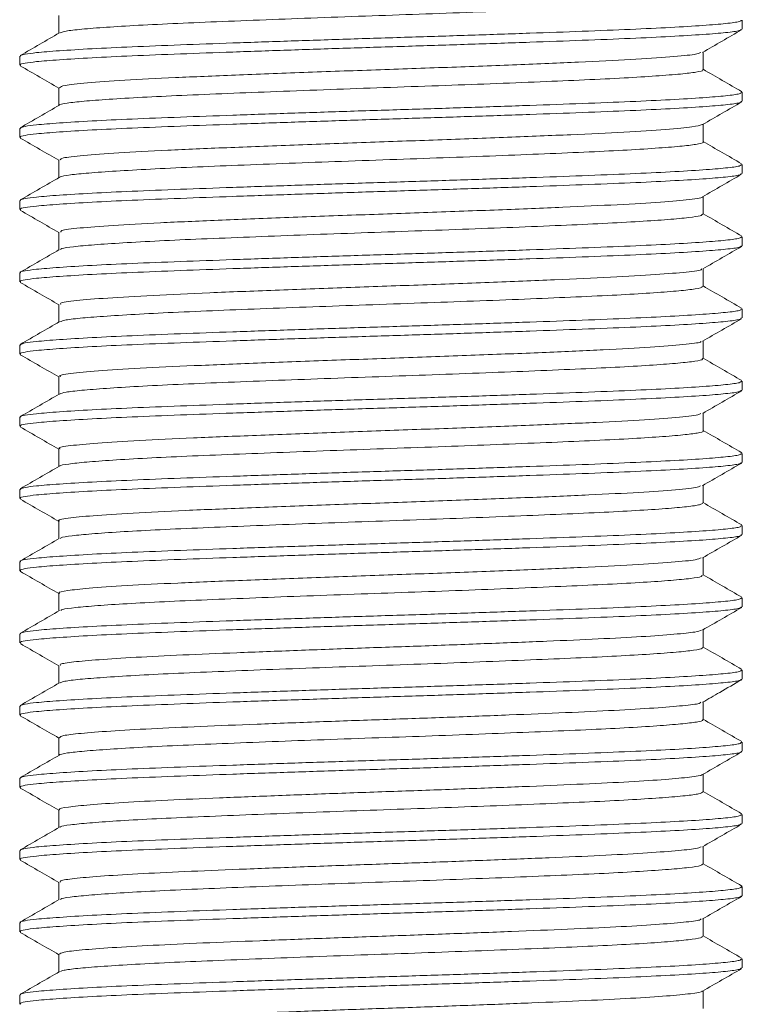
# Model space of a CAD drawing. Header units: millimetres. Extents: x 0 to 210, y 0 to 297.
# Tile 13 of 18: x 135 to 145, y 214 to 227. Entities that reach past the tile are written whole.
import ezdxf

# ---------------------------------------------------------------- set-up
doc = ezdxf.new("R2010")
doc.units = ezdxf.units.MM
doc.layers.add('FORMAT', color=7, linetype='Continuous')

msp = doc.modelspace()

# ---------------------------------------------------------------- linework, layer by layer
at = {"layer": 'FORMAT', "linetype": 'Continuous', "lineweight": 15}
for p, q in [((136.035, 227.476), (136.035, 227.231)), ((145.494, 227.288), (145.494, 227.413)), ((135.494, 226.913), (135.494, 226.788)), ((144.953, 226.726), (144.953, 226.971)), ((136.035, 226.476), (136.035, 226.231)), ((145.494, 226.288), (145.494, 226.413)), ((144.953, 225.726), (144.953, 225.971)), ((135.494, 225.913), (135.494, 225.788)), ((136.035, 225.476), (136.035, 225.231)), ((145.494, 225.288), (145.494, 225.413)), ((144.953, 224.726), (144.953, 224.971)), ((135.494, 224.913), (135.494, 224.788)), ((136.035, 224.476), (136.035, 224.231)), ((145.494, 224.288), (145.494, 224.413)), ((135.494, 223.913), (135.494, 223.788)), ((144.953, 223.726), (144.953, 223.971)), ((136.035, 223.476), (136.035, 223.231)), ((145.494, 223.288), (145.494, 223.413)), ((144.953, 222.726), (144.953, 222.971)), ((135.494, 222.913), (135.494, 222.788)), ((136.035, 222.476), (136.035, 222.231)), ((145.494, 222.288), (145.494, 222.413)), ((144.953, 221.726), (144.953, 221.971)), ((135.494, 221.913), (135.494, 221.788)), ((136.035, 221.476), (136.035, 221.231)), ((145.494, 221.288), (145.494, 221.413)), ((135.494, 220.913), (135.494, 220.788)), ((144.953, 220.726), (144.953, 220.971)), ((136.035, 220.476), (136.035, 220.231)), ((145.494, 220.288), (145.494, 220.413)), ((144.953, 219.726), (144.953, 219.971)), ((135.494, 219.913), (135.494, 219.788)), ((136.035, 219.476), (136.035, 219.231)), ((145.494, 219.288), (145.494, 219.413)), ((144.953, 218.726), (144.953, 218.971)), ((135.494, 218.913), (135.494, 218.788)), ((136.035, 218.476), (136.035, 218.231)), ((145.494, 218.288), (145.494, 218.413)), ((135.494, 217.913), (135.494, 217.788)), ((144.953, 217.726), (144.953, 217.971)), ((136.035, 217.476), (136.035, 217.231)), ((145.494, 217.288), (145.494, 217.413)), ((144.953, 216.726), (144.953, 216.971)), ((135.494, 216.913), (135.494, 216.788)), ((136.035, 216.476), (136.035, 216.231)), ((145.494, 216.288), (145.494, 216.413)), ((144.953, 215.726), (144.953, 215.971)), ((135.494, 215.913), (135.494, 215.788)), ((136.035, 215.476), (136.035, 215.231)), ((145.494, 215.288), (145.494, 215.413)), ((135.494, 214.913), (135.494, 214.788)), ((144.953, 214.726), (144.953, 214.971)), ((136.035, 214.476), (136.035, 214.231)), ((145.494, 214.288), (145.494, 214.413)), ((144.953, 213.726), (144.953, 213.971)), ((135.494, 213.913), (135.494, 213.788))]:
    msp.add_line(p, q, dxfattribs=at)
at = {"layer": 'FORMAT', "linetype": 'Continuous', "lineweight": 0}
for p, q in [((135.509, 226.913), (135.499, 226.92)), ((135.509, 225.913), (135.499, 225.92)), ((135.509, 224.913), (135.499, 224.92)), ((135.509, 222.913), (135.499, 222.92)), ((135.509, 220.913), (135.499, 220.92)), ((135.509, 218.913), (135.499, 218.92)), ((135.509, 217.913), (135.499, 217.92)), ((135.509, 216.913), (135.499, 216.92)), ((135.509, 215.913), (135.499, 215.92)), ((135.509, 213.913), (135.499, 213.92))]:
    msp.add_line(p, q, dxfattribs=at)
for points, knots in [([(144.936, 227.726), (144.94, 227.721), (144.95, 227.708), (144.831, 227.686), (144.591, 227.66), (144.224, 227.632), (143.757, 227.605), (143.192, 227.579), (142.556, 227.552), (141.856, 227.525), (141.123, 227.498), (140.365, 227.472), (139.618, 227.445), (138.889, 227.417), (138.212, 227.39), (137.594, 227.364), (137.064, 227.337), (136.626, 227.31), (136.306, 227.283), (136.104, 227.259), (136.07, 227.243), (136.055, 227.236)], [0, 0, 0, 0, 0.026518, 0.080526, 0.1361, 0.190106, 0.245678, 0.299686, 0.35526, 0.409266, 0.464837, 0.518845, 0.574419, 0.628425, 0.683997, 0.738004, 0.793577, 0.847583, 0.903155, 0.957161, 1, 1, 1, 1]), ([(135.509, 226.788), (135.504, 226.791), (135.486, 226.8), (135.562, 226.817), (135.726, 226.839), (136.027, 226.863), (136.474, 226.891), (137.04, 226.918), (137.698, 226.944), (138.443, 226.971), (139.238, 226.998), (140.077, 227.026), (140.92, 227.052), (141.759, 227.079), (142.554, 227.106), (143.297, 227.133), (143.955, 227.159), (144.52, 227.186), (144.966, 227.213), (145.285, 227.24), (145.47, 227.265), (145.476, 227.281), (145.479, 227.288)], [0, 0, 0, 0, 0.014171, 0.055619, 0.097789, 0.15074, 0.205226, 0.258177, 0.312664, 0.365615, 0.420102, 0.473053, 0.527539, 0.58049, 0.634977, 0.687929, 0.742416, 0.795367, 0.849854, 0.902806, 0.957294, 1, 1, 1, 1]), ([(135.504, 226.922), (135.521, 226.929), (135.556, 226.942), (135.729, 226.964), (136.026, 226.988), (136.474, 227.016), (137.04, 227.043), (137.698, 227.069), (138.443, 227.096), (139.238, 227.123), (140.077, 227.151), (140.92, 227.177), (141.759, 227.204), (142.554, 227.231), (143.297, 227.258), (143.955, 227.284), (144.52, 227.311), (144.966, 227.338), (145.285, 227.365), (145.47, 227.39), (145.476, 227.406), (145.479, 227.413)], [0, 0, 0, 0, 0.038972, 0.081886, 0.13577, 0.191216, 0.245101, 0.300548, 0.354432, 0.409879, 0.463764, 0.519211, 0.573095, 0.628543, 0.682428, 0.737876, 0.79176, 0.847207, 0.901093, 0.956542, 1, 1, 1, 1]), ([(144.941, 226.726), (144.945, 226.724), (144.963, 226.712), (144.869, 226.692), (144.656, 226.666), (144.317, 226.639), (143.869, 226.611), (143.329, 226.585), (142.702, 226.558), (142.02, 226.531), (141.287, 226.504), (140.538, 226.478), (139.782, 226.451), (139.052, 226.424), (138.357, 226.396), (137.729, 226.37), (137.173, 226.343), (136.718, 226.316), (136.362, 226.289), (136.142, 226.263), (136.038, 226.245), (136.044, 226.236), (136.044, 226.235)], [0, 0, 0, 0, 0.013419, 0.068957, 0.122931, 0.17847, 0.232443, 0.287981, 0.341954, 0.397492, 0.451464, 0.507002, 0.560975, 0.616513, 0.670486, 0.726025, 0.779998, 0.835535, 0.88951, 0.945049, 0.999022, 1, 1, 1, 1]), ([(135.504, 225.922), (135.521, 225.928), (135.556, 225.942), (135.729, 225.964), (136.026, 225.988), (136.474, 226.016), (137.04, 226.043), (137.698, 226.069), (138.443, 226.096), (139.238, 226.123), (140.077, 226.151), (140.92, 226.177), (141.759, 226.204), (142.554, 226.231), (143.297, 226.258), (143.955, 226.284), (144.52, 226.311), (144.966, 226.338), (145.285, 226.365), (145.47, 226.39), (145.476, 226.406), (145.479, 226.413)], [0, 0, 0, 0, 0.039296, 0.082196, 0.136061, 0.191489, 0.245355, 0.300784, 0.35465, 0.410079, 0.463945, 0.519373, 0.573239, 0.628668, 0.682535, 0.737964, 0.79183, 0.847259, 0.901126, 0.956556, 1, 1, 1, 1]), ([(135.509, 225.788), (135.504, 225.791), (135.486, 225.8), (135.562, 225.817), (135.726, 225.839), (136.027, 225.863), (136.474, 225.891), (137.04, 225.918), (137.698, 225.944), (138.443, 225.971), (139.238, 225.998), (140.077, 226.026), (140.92, 226.052), (141.759, 226.079), (142.554, 226.106), (143.297, 226.133), (143.955, 226.159), (144.52, 226.186), (144.966, 226.213), (145.285, 226.24), (145.47, 226.265), (145.476, 226.281), (145.479, 226.288)], [0, 0, 0, 0, 0.014171, 0.055619, 0.097789, 0.15074, 0.205226, 0.258177, 0.312664, 0.365615, 0.420102, 0.473053, 0.527539, 0.58049, 0.634977, 0.687929, 0.742416, 0.795367, 0.849854, 0.902806, 0.957294, 1, 1, 1, 1]), ([(144.951, 225.726), (144.951, 225.725), (144.972, 225.716), (144.897, 225.698), (144.718, 225.672), (144.401, 225.645), (143.98, 225.617), (143.455, 225.59), (142.852, 225.565), (142.175, 225.537), (141.457, 225.51), (140.705, 225.483), (139.953, 225.457), (139.211, 225.43), (138.511, 225.402), (137.861, 225.376), (137.292, 225.349), (136.81, 225.322), (136.433, 225.295), (136.18, 225.269), (136.055, 225.249), (136.054, 225.238), (136.054, 225.236)], [0, 0, 0, 0, 0.001887, 0.055935, 0.111551, 0.165599, 0.221215, 0.275264, 0.330882, 0.38493, 0.440545, 0.494595, 0.550212, 0.60426, 0.659875, 0.713926, 0.769543, 0.823591, 0.879206, 0.933256, 0.988873, 1, 1, 1, 1]), ([(135.506, 224.922), (135.522, 224.929), (135.557, 224.942), (135.729, 224.964), (136.026, 224.988), (136.474, 225.016), (137.04, 225.043), (137.698, 225.069), (138.443, 225.096), (139.238, 225.123), (140.077, 225.151), (140.92, 225.177), (141.759, 225.204), (142.554, 225.231), (143.297, 225.258), (143.955, 225.284), (144.52, 225.311), (144.966, 225.338), (145.285, 225.365), (145.47, 225.39), (145.476, 225.406), (145.479, 225.413)], [0, 0, 0, 0, 0.03823, 0.081177, 0.135102, 0.190592, 0.244518, 0.300008, 0.353934, 0.409424, 0.46335, 0.518839, 0.572766, 0.628256, 0.682182, 0.737673, 0.791599, 0.847089, 0.901017, 0.956508, 1, 1, 1, 1]), ([(135.509, 224.788), (135.504, 224.791), (135.486, 224.8), (135.562, 224.817), (135.726, 224.839), (136.027, 224.863), (136.474, 224.891), (137.04, 224.918), (137.698, 224.944), (138.443, 224.971), (139.238, 224.998), (140.077, 225.026), (140.92, 225.052), (141.759, 225.079), (142.554, 225.106), (143.297, 225.133), (143.955, 225.159), (144.52, 225.186), (144.966, 225.213), (145.285, 225.24), (145.47, 225.265), (145.476, 225.281), (145.479, 225.288)], [0, 0, 0, 0, 0.014171, 0.055619, 0.097789, 0.15074, 0.205226, 0.258177, 0.312664, 0.365615, 0.420102, 0.473053, 0.527539, 0.58049, 0.634977, 0.687929, 0.742416, 0.795367, 0.849854, 0.902806, 0.957294, 1, 1, 1, 1]), ([(144.942, 224.726), (144.938, 224.718), (144.93, 224.702), (144.766, 224.678), (144.484, 224.651), (144.082, 224.624), (143.583, 224.596), (142.991, 224.57), (142.334, 224.543), (141.618, 224.516), (140.877, 224.489), (140.119, 224.463), (139.377, 224.436), (138.661, 224.408), (138.004, 224.382), (137.411, 224.356), (136.911, 224.328), (136.507, 224.301), (136.227, 224.275), (136.072, 224.253), (136.062, 224.239), (136.058, 224.235)], [0, 0, 0, 0, 0.0441391, 0.0980554, 0.1535353, 0.2074494, 0.2629268, 0.3168427, 0.3723223, 0.4262364, 0.481714, 0.5356291, 0.5911079, 0.6450221, 0.7004997, 0.7544139, 0.8098916, 0.8638058, 0.9192835, 0.9731978, 1, 1, 1, 1]), ([(135.509, 223.913), (135.504, 223.916), (135.486, 223.925), (135.562, 223.942), (135.726, 223.964), (136.027, 223.988), (136.474, 224.016), (137.04, 224.043), (137.698, 224.069), (138.443, 224.096), (139.238, 224.123), (140.077, 224.151), (140.92, 224.177), (141.759, 224.204), (142.554, 224.231), (143.297, 224.258), (143.955, 224.284), (144.52, 224.311), (144.966, 224.338), (145.285, 224.365), (145.47, 224.39), (145.476, 224.406), (145.479, 224.413)], [0, 0, 0, 0, 0.014171, 0.055619, 0.097789, 0.15074, 0.205226, 0.258177, 0.312664, 0.365615, 0.420102, 0.473053, 0.527539, 0.58049, 0.634977, 0.687929, 0.742416, 0.795367, 0.849854, 0.902806, 0.957294, 1, 1, 1, 1]), ([(135.509, 223.788), (135.504, 223.791), (135.486, 223.8), (135.562, 223.817), (135.726, 223.839), (136.027, 223.863), (136.474, 223.891), (137.04, 223.918), (137.698, 223.944), (138.443, 223.971), (139.238, 223.998), (140.077, 224.026), (140.92, 224.052), (141.759, 224.079), (142.554, 224.106), (143.297, 224.133), (143.955, 224.159), (144.52, 224.186), (144.966, 224.213), (145.285, 224.24), (145.47, 224.265), (145.476, 224.281), (145.479, 224.288)], [0, 0, 0, 0, 0.014171, 0.055619, 0.097789, 0.15074, 0.205226, 0.258177, 0.312664, 0.365615, 0.420102, 0.473053, 0.527539, 0.58049, 0.634977, 0.687929, 0.742416, 0.795367, 0.849854, 0.902806, 0.957294, 1, 1, 1, 1]), ([(144.938, 223.726), (144.94, 223.721), (144.945, 223.706), (144.813, 223.684), (144.557, 223.657), (144.183, 223.63), (143.702, 223.602), (143.133, 223.576), (142.485, 223.549), (141.785, 223.522), (141.043, 223.495), (140.292, 223.469), (139.539, 223.442), (138.821, 223.415), (138.144, 223.388), (137.539, 223.362), (137.013, 223.334), (136.59, 223.307), (136.279, 223.281), (136.096, 223.257), (136.07, 223.242), (136.06, 223.237)], [0, 0, 0, 0, 0.031064, 0.086771, 0.140908, 0.196614, 0.250751, 0.306458, 0.360595, 0.416302, 0.47044, 0.526148, 0.580285, 0.635991, 0.69013, 0.745839, 0.799976, 0.855682, 0.909821, 0.96553, 1, 1, 1, 1]), ([(135.506, 222.922), (135.522, 222.929), (135.557, 222.942), (135.729, 222.964), (136.026, 222.988), (136.474, 223.016), (137.04, 223.043), (137.698, 223.069), (138.443, 223.096), (139.238, 223.123), (140.077, 223.151), (140.92, 223.177), (141.759, 223.204), (142.554, 223.231), (143.297, 223.258), (143.955, 223.284), (144.52, 223.311), (144.966, 223.338), (145.285, 223.365), (145.47, 223.39), (145.476, 223.406), (145.479, 223.413)], [0, 0, 0, 0, 0.038195, 0.081144, 0.135071, 0.190562, 0.24449, 0.299982, 0.35391, 0.409402, 0.46333, 0.518822, 0.57275, 0.628242, 0.682171, 0.737664, 0.791592, 0.847084, 0.901013, 0.956507, 1, 1, 1, 1]), ([(135.509, 222.788), (135.504, 222.791), (135.486, 222.8), (135.562, 222.817), (135.726, 222.839), (136.027, 222.863), (136.474, 222.891), (137.04, 222.918), (137.698, 222.944), (138.443, 222.971), (139.238, 222.998), (140.077, 223.026), (140.92, 223.052), (141.759, 223.079), (142.554, 223.106), (143.297, 223.133), (143.955, 223.159), (144.52, 223.186), (144.966, 223.213), (145.285, 223.24), (145.47, 223.265), (145.476, 223.281), (145.479, 223.288)], [0, 0, 0, 0, 0.014171, 0.055619, 0.097789, 0.15074, 0.205226, 0.258177, 0.312664, 0.365615, 0.420102, 0.473053, 0.527539, 0.58049, 0.634977, 0.687929, 0.742416, 0.795367, 0.849854, 0.902806, 0.957294, 1, 1, 1, 1]), ([(144.938, 222.726), (144.942, 222.722), (144.957, 222.71), (144.852, 222.689), (144.628, 222.663), (144.275, 222.636), (143.82, 222.609), (143.266, 222.582), (142.638, 222.556), (141.944, 222.528), (141.214, 222.501), (140.458, 222.475), (139.709, 222.448), (138.976, 222.421), (138.293, 222.394), (137.666, 222.368), (137.125, 222.341), (136.674, 222.313), (136.339, 222.286), (136.113, 222.261), (136.068, 222.243), (136.046, 222.235)], [0, 0, 0, 0, 0.019369, 0.07328, 0.128756, 0.182666, 0.238139, 0.292051, 0.347527, 0.401436, 0.45691, 0.510822, 0.566297, 0.620207, 0.67568, 0.729592, 0.785067, 0.838977, 0.894451, 0.948361, 1, 1, 1, 1]), ([(135.509, 221.913), (135.504, 221.916), (135.486, 221.925), (135.562, 221.942), (135.726, 221.964), (136.027, 221.988), (136.474, 222.016), (137.04, 222.043), (137.698, 222.069), (138.443, 222.096), (139.238, 222.123), (140.077, 222.151), (140.92, 222.177), (141.759, 222.204), (142.554, 222.231), (143.297, 222.258), (143.955, 222.284), (144.52, 222.311), (144.966, 222.338), (145.285, 222.365), (145.47, 222.39), (145.476, 222.406), (145.479, 222.413)], [0, 0, 0, 0, 0.014171, 0.055619, 0.097789, 0.15074, 0.205226, 0.258177, 0.312664, 0.365615, 0.420102, 0.473053, 0.527539, 0.58049, 0.634977, 0.687929, 0.742416, 0.795367, 0.849854, 0.902806, 0.957294, 1, 1, 1, 1]), ([(135.509, 221.788), (135.504, 221.791), (135.486, 221.8), (135.562, 221.817), (135.726, 221.839), (136.027, 221.863), (136.474, 221.891), (137.04, 221.918), (137.698, 221.944), (138.443, 221.971), (139.238, 221.998), (140.077, 222.026), (140.92, 222.052), (141.759, 222.079), (142.554, 222.106), (143.297, 222.133), (143.955, 222.159), (144.52, 222.186), (144.966, 222.213), (145.285, 222.24), (145.47, 222.265), (145.476, 222.281), (145.479, 222.288)], [0, 0, 0, 0, 0.014171, 0.055619, 0.097789, 0.15074, 0.205226, 0.258177, 0.312664, 0.365615, 0.420102, 0.473053, 0.527539, 0.58049, 0.634977, 0.687929, 0.742416, 0.795367, 0.849854, 0.902806, 0.957294, 1, 1, 1, 1]), ([(144.946, 221.726), (144.948, 221.725), (144.968, 221.714), (144.886, 221.695), (144.69, 221.669), (144.365, 221.642), (143.929, 221.615), (143.4, 221.588), (142.783, 221.562), (142.106, 221.535), (141.378, 221.507), (140.631, 221.481), (139.874, 221.454), (139.14, 221.427), (138.439, 221.399), (137.802, 221.374), (137.236, 221.347), (136.769, 221.319), (136.399, 221.292), (136.163, 221.266), (136.048, 221.247), (136.051, 221.238), (136.051, 221.237)], [0, 0, 0, 0, 0.00641, 0.062136, 0.116293, 0.172021, 0.226177, 0.281903, 0.33606, 0.391787, 0.445943, 0.501669, 0.555825, 0.611551, 0.665707, 0.721434, 0.77559, 0.831316, 0.885473, 0.941201, 0.995357, 1, 1, 1, 1]), ([(135.509, 220.788), (135.504, 220.791), (135.486, 220.8), (135.562, 220.817), (135.726, 220.839), (136.027, 220.863), (136.474, 220.891), (137.04, 220.918), (137.698, 220.944), (138.443, 220.971), (139.238, 220.998), (140.077, 221.026), (140.92, 221.052), (141.759, 221.079), (142.554, 221.106), (143.297, 221.133), (143.955, 221.159), (144.52, 221.186), (144.966, 221.213), (145.285, 221.24), (145.47, 221.265), (145.476, 221.281), (145.479, 221.288)], [0, 0, 0, 0, 0.014171, 0.055619, 0.097789, 0.15074, 0.205226, 0.258177, 0.312664, 0.365615, 0.420102, 0.473053, 0.527539, 0.58049, 0.634977, 0.687929, 0.742416, 0.795367, 0.849854, 0.902806, 0.957294, 1, 1, 1, 1]), ([(135.509, 220.923), (135.524, 220.929), (135.559, 220.943), (135.729, 220.964), (136.026, 220.988), (136.474, 221.016), (137.04, 221.043), (137.698, 221.069), (138.443, 221.096), (139.238, 221.123), (140.077, 221.151), (140.92, 221.177), (141.759, 221.204), (142.554, 221.231), (143.297, 221.258), (143.955, 221.284), (144.52, 221.311), (144.966, 221.338), (145.285, 221.365), (145.47, 221.39), (145.476, 221.406), (145.479, 221.413)], [0, 0, 0, 0, 0.036574, 0.079594, 0.133613, 0.189198, 0.243217, 0.298802, 0.352821, 0.408407, 0.462426, 0.518011, 0.57203, 0.627615, 0.681635, 0.737221, 0.79124, 0.846826, 0.900846, 0.956433, 1, 1, 1, 1]), ([(144.948, 220.726), (144.94, 220.718), (144.923, 220.7), (144.744, 220.675), (144.447, 220.648), (144.038, 220.621), (143.524, 220.594), (142.93, 220.568), (142.261, 220.541), (141.547, 220.513), (140.797, 220.486), (140.046, 220.46), (139.3, 220.433), (138.595, 220.406), (137.937, 220.379), (137.358, 220.353), (136.863, 220.325), (136.474, 220.298), (136.204, 220.272), (136.064, 220.251), (136.058, 220.238), (136.057, 220.235)], [0, 0, 0, 0, 0.048886, 0.10439, 0.158329, 0.213833, 0.267774, 0.323279, 0.377218, 0.432721, 0.486663, 0.542168, 0.596108, 0.651611, 0.705552, 0.761058, 0.814997, 0.870501, 0.924442, 0.979948, 1, 1, 1, 1]), ([(135.509, 219.913), (135.504, 219.916), (135.486, 219.925), (135.562, 219.942), (135.726, 219.964), (136.027, 219.988), (136.474, 220.016), (137.04, 220.043), (137.698, 220.069), (138.443, 220.096), (139.238, 220.123), (140.077, 220.151), (140.92, 220.177), (141.759, 220.204), (142.554, 220.231), (143.297, 220.258), (143.955, 220.284), (144.52, 220.311), (144.966, 220.338), (145.285, 220.365), (145.47, 220.39), (145.476, 220.406), (145.479, 220.413)], [0, 0, 0, 0, 0.014171, 0.055619, 0.097789, 0.15074, 0.205226, 0.258177, 0.312664, 0.365615, 0.420102, 0.473053, 0.527539, 0.58049, 0.634977, 0.687929, 0.742416, 0.795367, 0.849854, 0.902806, 0.957294, 1, 1, 1, 1]), ([(135.509, 219.788), (135.504, 219.791), (135.486, 219.8), (135.562, 219.817), (135.726, 219.839), (136.027, 219.863), (136.474, 219.891), (137.04, 219.918), (137.698, 219.944), (138.443, 219.971), (139.238, 219.998), (140.077, 220.026), (140.92, 220.052), (141.759, 220.079), (142.554, 220.106), (143.297, 220.133), (143.955, 220.159), (144.52, 220.186), (144.966, 220.213), (145.285, 220.24), (145.47, 220.265), (145.476, 220.281), (145.479, 220.288)], [0, 0, 0, 0, 0.014171, 0.055619, 0.097789, 0.15074, 0.205226, 0.258177, 0.312664, 0.365615, 0.420102, 0.473053, 0.527539, 0.58049, 0.634977, 0.687929, 0.742416, 0.795367, 0.849854, 0.902806, 0.957294, 1, 1, 1, 1]), ([(144.938, 219.726), (144.938, 219.72), (144.938, 219.704), (144.792, 219.681), (144.526, 219.654), (144.137, 219.627), (143.65, 219.6), (143.068, 219.574), (142.418, 219.547), (141.708, 219.519), (140.97, 219.492), (140.211, 219.466), (139.468, 219.439), (138.746, 219.412), (138.081, 219.385), (137.479, 219.359), (136.967, 219.332), (136.551, 219.304), (136.255, 219.278), (136.086, 219.255), (136.068, 219.242), (136.061, 219.237)], [0, 0, 0, 0, 0.037613, 0.091726, 0.147409, 0.201521, 0.257201, 0.311315, 0.366997, 0.421109, 0.476789, 0.530902, 0.586585, 0.640696, 0.696377, 0.750489, 0.80617, 0.860281, 0.915962, 0.970074, 1, 1, 1, 1]), ([(135.508, 218.923), (135.524, 218.929), (135.558, 218.943), (135.729, 218.964), (136.026, 218.988), (136.474, 219.016), (137.04, 219.043), (137.698, 219.069), (138.443, 219.096), (139.238, 219.123), (140.077, 219.151), (140.92, 219.177), (141.759, 219.204), (142.554, 219.231), (143.297, 219.258), (143.955, 219.284), (144.52, 219.311), (144.966, 219.338), (145.285, 219.365), (145.47, 219.39), (145.476, 219.406), (145.479, 219.413)], [0, 0, 0, 0, 0.037038, 0.080038, 0.13403, 0.189589, 0.243581, 0.29914, 0.353133, 0.408692, 0.462685, 0.518243, 0.572236, 0.627795, 0.681789, 0.737348, 0.791341, 0.8469, 0.900894, 0.956454, 1, 1, 1, 1]), ([(135.509, 218.788), (135.504, 218.791), (135.486, 218.8), (135.562, 218.817), (135.726, 218.839), (136.027, 218.863), (136.474, 218.891), (137.04, 218.918), (137.698, 218.944), (138.443, 218.971), (139.238, 218.998), (140.077, 219.026), (140.92, 219.052), (141.759, 219.079), (142.554, 219.106), (143.297, 219.133), (143.955, 219.159), (144.52, 219.186), (144.966, 219.213), (145.285, 219.24), (145.47, 219.265), (145.476, 219.281), (145.479, 219.288)], [0, 0, 0, 0, 0.014171, 0.055619, 0.097789, 0.15074, 0.205226, 0.258177, 0.312664, 0.365615, 0.420102, 0.473053, 0.527539, 0.58049, 0.634977, 0.687929, 0.742416, 0.795367, 0.849854, 0.902806, 0.957294, 1, 1, 1, 1]), ([(144.937, 218.726), (144.941, 218.722), (144.952, 218.708), (144.836, 218.687), (144.596, 218.66), (144.235, 218.633), (143.766, 218.606), (143.208, 218.58), (142.567, 218.553), (141.874, 218.526), (141.135, 218.498), (140.384, 218.472), (139.63, 218.445), (138.907, 218.418), (138.223, 218.391), (137.609, 218.365), (137.072, 218.338), (136.636, 218.31), (136.31, 218.284), (136.105, 218.259), (136.069, 218.243), (136.053, 218.235)], [0, 0, 0, 0, 0.0245323, 0.0800791, 0.1340611, 0.1896087, 0.2435901, 0.2991369, 0.3531185, 0.4086654, 0.4626473, 0.5181948, 0.5721763, 0.6277232, 0.6817061, 0.7372546, 0.7912359, 0.8467826, 0.9007661, 0.9563151, 1, 1, 1, 1]), ([(135.509, 217.788), (135.504, 217.791), (135.486, 217.8), (135.562, 217.817), (135.726, 217.839), (136.027, 217.863), (136.474, 217.891), (137.04, 217.918), (137.698, 217.944), (138.443, 217.971), (139.238, 217.998), (140.077, 218.026), (140.92, 218.052), (141.759, 218.079), (142.554, 218.106), (143.297, 218.133), (143.955, 218.159), (144.52, 218.186), (144.966, 218.213), (145.285, 218.24), (145.47, 218.265), (145.476, 218.281), (145.479, 218.288)], [0, 0, 0, 0, 0.014171, 0.055619, 0.097789, 0.15074, 0.205226, 0.258177, 0.312664, 0.365615, 0.420102, 0.473053, 0.527539, 0.58049, 0.634977, 0.687929, 0.742416, 0.795367, 0.849854, 0.902806, 0.957294, 1, 1, 1, 1]), ([(135.504, 217.922), (135.52, 217.928), (135.556, 217.942), (135.729, 217.964), (136.026, 217.988), (136.474, 218.016), (137.04, 218.043), (137.698, 218.069), (138.443, 218.096), (139.238, 218.123), (140.077, 218.151), (140.92, 218.177), (141.759, 218.204), (142.554, 218.231), (143.297, 218.258), (143.955, 218.284), (144.52, 218.311), (144.966, 218.338), (145.285, 218.365), (145.47, 218.39), (145.476, 218.406), (145.479, 218.413)], [0, 0, 0, 0, 0.039434, 0.082327, 0.136185, 0.191605, 0.245464, 0.300884, 0.354743, 0.410163, 0.464022, 0.519442, 0.573301, 0.628721, 0.68258, 0.738002, 0.79186, 0.847281, 0.901141, 0.956563, 1, 1, 1, 1]), ([(144.941, 217.726), (144.945, 217.724), (144.963, 217.713), (144.871, 217.692), (144.663, 217.667), (144.324, 217.639), (143.882, 217.612), (143.338, 217.585), (142.719, 217.559), (142.031, 217.532), (141.306, 217.504), (140.551, 217.478), (139.801, 217.452), (139.064, 217.424), (138.374, 217.397), (137.738, 217.371), (137.186, 217.344), (136.725, 217.316), (136.37, 217.29), (136.145, 217.264), (136.039, 217.245), (136.044, 217.236), (136.044, 217.236)], [0, 0, 0, 0, 0.013103, 0.067122, 0.122709, 0.176727, 0.232312, 0.286332, 0.341919, 0.395937, 0.451521, 0.505542, 0.561129, 0.615147, 0.670732, 0.724752, 0.780338, 0.834357, 0.889941, 0.943961, 0.999547, 1, 1, 1, 1]), ([(135.505, 216.922), (135.522, 216.929), (135.557, 216.942), (135.729, 216.964), (136.026, 216.988), (136.474, 217.016), (137.04, 217.043), (137.698, 217.069), (138.443, 217.096), (139.238, 217.123), (140.077, 217.151), (140.92, 217.177), (141.759, 217.204), (142.554, 217.231), (143.297, 217.258), (143.955, 217.284), (144.52, 217.311), (144.966, 217.338), (145.285, 217.365), (145.47, 217.39), (145.476, 217.406), (145.479, 217.413)], [0, 0, 0, 0, 0.03847, 0.0814062, 0.1353182, 0.1907936, 0.2447062, 0.3001823, 0.354095, 0.4095712, 0.4634837, 0.5189596, 0.5728723, 0.6283485, 0.6822618, 0.7377387, 0.7916513, 0.8471274, 0.9010413, 0.9565189, 1, 1, 1, 1]), ([(135.509, 216.788), (135.504, 216.791), (135.486, 216.8), (135.562, 216.817), (135.726, 216.839), (136.027, 216.863), (136.474, 216.891), (137.04, 216.918), (137.698, 216.944), (138.443, 216.971), (139.238, 216.998), (140.077, 217.026), (140.92, 217.052), (141.759, 217.079), (142.554, 217.106), (143.297, 217.133), (143.955, 217.159), (144.52, 217.186), (144.966, 217.213), (145.285, 217.24), (145.47, 217.265), (145.476, 217.281), (145.479, 217.288)], [0, 0, 0, 0, 0.014171, 0.055619, 0.097789, 0.15074, 0.205226, 0.258177, 0.312664, 0.365615, 0.420102, 0.473053, 0.527539, 0.58049, 0.634977, 0.687929, 0.742416, 0.795367, 0.849854, 0.902806, 0.957294, 1, 1, 1, 1]), ([(144.953, 216.726), (144.94, 216.717), (144.916, 216.698), (144.718, 216.672), (144.411, 216.645), (143.988, 216.618), (143.47, 216.591), (142.862, 216.565), (142.193, 216.538), (141.469, 216.51), (140.724, 216.484), (139.966, 216.458), (139.229, 216.43), (138.522, 216.403), (137.877, 216.377), (137.301, 216.35), (136.821, 216.323), (136.439, 216.295), (136.185, 216.27), (136.057, 216.249), (136.056, 216.238), (136.056, 216.236)], [0, 0, 0, 0, 0.055586, 0.109627, 0.165235, 0.219275, 0.274881, 0.328921, 0.384529, 0.438568, 0.494175, 0.548214, 0.603821, 0.65786, 0.713466, 0.767505, 0.823112, 0.877152, 0.932759, 0.986799, 1, 1, 1, 1]), ([(135.505, 215.922), (135.522, 215.929), (135.557, 215.942), (135.729, 215.964), (136.026, 215.988), (136.474, 216.016), (137.04, 216.043), (137.698, 216.069), (138.443, 216.096), (139.238, 216.123), (140.077, 216.151), (140.92, 216.177), (141.759, 216.204), (142.554, 216.231), (143.297, 216.258), (143.955, 216.284), (144.52, 216.311), (144.966, 216.338), (145.285, 216.365), (145.47, 216.39), (145.476, 216.406), (145.479, 216.413)], [0, 0, 0, 0, 0.038386, 0.081326, 0.135242, 0.190723, 0.24464, 0.300121, 0.354038, 0.409519, 0.463437, 0.518917, 0.572835, 0.628316, 0.682234, 0.737716, 0.791633, 0.847114, 0.901033, 0.956515, 1, 1, 1, 1]), ([(135.509, 215.788), (135.504, 215.791), (135.486, 215.8), (135.562, 215.817), (135.726, 215.839), (136.027, 215.863), (136.474, 215.891), (137.04, 215.918), (137.698, 215.944), (138.443, 215.971), (139.238, 215.998), (140.077, 216.026), (140.92, 216.052), (141.759, 216.079), (142.554, 216.106), (143.297, 216.133), (143.955, 216.159), (144.52, 216.186), (144.966, 216.213), (145.285, 216.24), (145.47, 216.265), (145.476, 216.281), (145.479, 216.288)], [0, 0, 0, 0, 0.014171, 0.055619, 0.097789, 0.15074, 0.205226, 0.258177, 0.312664, 0.365615, 0.420102, 0.473053, 0.527539, 0.58049, 0.634977, 0.687929, 0.742416, 0.795367, 0.849854, 0.902806, 0.957294, 1, 1, 1, 1]), ([(144.942, 215.726), (144.939, 215.719), (144.932, 215.702), (144.771, 215.678), (144.49, 215.652), (144.094, 215.624), (143.592, 215.597), (143.007, 215.571), (142.345, 215.544), (141.637, 215.517), (140.89, 215.49), (140.138, 215.464), (139.389, 215.436), (138.679, 215.409), (138.014, 215.383), (137.425, 215.356), (136.918, 215.329), (136.516, 215.301), (136.23, 215.275), (136.074, 215.253), (136.062, 215.239), (136.058, 215.235)], [0, 0, 0, 0, 0.042334, 0.097823, 0.151749, 0.207238, 0.261164, 0.316654, 0.37058, 0.426069, 0.479996, 0.535488, 0.589413, 0.644902, 0.69883, 0.754321, 0.808247, 0.863736, 0.917663, 0.973155, 1, 1, 1, 1]), ([(135.509, 214.913), (135.504, 214.916), (135.486, 214.925), (135.562, 214.942), (135.726, 214.964), (136.027, 214.988), (136.474, 215.016), (137.04, 215.043), (137.698, 215.069), (138.443, 215.096), (139.238, 215.123), (140.077, 215.151), (140.92, 215.177), (141.759, 215.204), (142.554, 215.231), (143.297, 215.258), (143.955, 215.284), (144.52, 215.311), (144.966, 215.338), (145.285, 215.365), (145.47, 215.39), (145.476, 215.406), (145.479, 215.413)], [0, 0, 0, 0, 0.014171, 0.055619, 0.097789, 0.15074, 0.205226, 0.258177, 0.312664, 0.365615, 0.420102, 0.473053, 0.527539, 0.58049, 0.634977, 0.687929, 0.742416, 0.795367, 0.849854, 0.902806, 0.957294, 1, 1, 1, 1]), ([(135.509, 214.788), (135.504, 214.791), (135.486, 214.8), (135.562, 214.817), (135.726, 214.839), (136.027, 214.863), (136.474, 214.891), (137.04, 214.918), (137.698, 214.944), (138.443, 214.971), (139.238, 214.998), (140.077, 215.026), (140.92, 215.052), (141.759, 215.079), (142.554, 215.106), (143.297, 215.133), (143.955, 215.159), (144.52, 215.186), (144.966, 215.213), (145.285, 215.24), (145.47, 215.265), (145.476, 215.281), (145.479, 215.288)], [0, 0, 0, 0, 0.014171, 0.055619, 0.097789, 0.15074, 0.205226, 0.258177, 0.312664, 0.365615, 0.420102, 0.473053, 0.527539, 0.58049, 0.634977, 0.687929, 0.742416, 0.795367, 0.849854, 0.902806, 0.957294, 1, 1, 1, 1]), ([(144.937, 214.726), (144.939, 214.721), (144.946, 214.707), (144.816, 214.684), (144.565, 214.658), (144.19, 214.63), (143.715, 214.603), (143.143, 214.577), (142.502, 214.55), (141.797, 214.523), (141.062, 214.496), (140.304, 214.47), (139.558, 214.443), (138.832, 214.415), (138.16, 214.388), (137.548, 214.362), (137.025, 214.335), (136.596, 214.307), (136.285, 214.281), (136.097, 214.258), (136.07, 214.242), (136.058, 214.236)], [0, 0, 0, 0, 0.03075, 0.08481, 0.140438, 0.194496, 0.250122, 0.304182, 0.35981, 0.413868, 0.469494, 0.523553, 0.579181, 0.633239, 0.688865, 0.742924, 0.79855, 0.852609, 0.908234, 0.962292, 1, 1, 1, 1]), ([(135.506, 213.922), (135.522, 213.929), (135.557, 213.942), (135.729, 213.964), (136.026, 213.988), (136.474, 214.016), (137.04, 214.043), (137.698, 214.069), (138.443, 214.096), (139.238, 214.123), (140.077, 214.151), (140.92, 214.177), (141.759, 214.204), (142.554, 214.231), (143.297, 214.258), (143.955, 214.284), (144.52, 214.311), (144.966, 214.338), (145.285, 214.365), (145.47, 214.39), (145.476, 214.406), (145.479, 214.413)], [0, 0, 0, 0, 0.038146, 0.081096, 0.135027, 0.190521, 0.244452, 0.299946, 0.353877, 0.409372, 0.463303, 0.518797, 0.572728, 0.628223, 0.682155, 0.73765, 0.791581, 0.847076, 0.901008, 0.956504, 1, 1, 1, 1]), ([(135.509, 213.788), (135.504, 213.791), (135.486, 213.8), (135.562, 213.817), (135.726, 213.839), (136.027, 213.863), (136.474, 213.891), (137.04, 213.918), (137.698, 213.944), (138.443, 213.971), (139.238, 213.998), (140.077, 214.026), (140.92, 214.052), (141.759, 214.079), (142.554, 214.106), (143.297, 214.133), (143.955, 214.159), (144.52, 214.186), (144.966, 214.213), (145.285, 214.24), (145.47, 214.265), (145.476, 214.281), (145.479, 214.288)], [0, 0, 0, 0, 0.014171, 0.055619, 0.097789, 0.15074, 0.205226, 0.258177, 0.312664, 0.365615, 0.420102, 0.473053, 0.527539, 0.58049, 0.634977, 0.687929, 0.742416, 0.795367, 0.849854, 0.902806, 0.957294, 1, 1, 1, 1])]:
    msp.add_open_spline(points, degree=3, knots=knots, dxfattribs=at)
at = {"layer": 'FORMAT', "linetype": 'Continuous', "lineweight": 15}
for points, knots in [([(136.044, 227.236), (135.953, 227.183), (135.773, 227.079), (135.592, 226.974), (135.501, 226.922)], [0, 0, 0, 0, 0.499958, 1, 1, 1, 1]), ([(144.943, 226.965), (145.034, 227.017), (145.214, 227.122), (145.395, 227.226), (145.485, 227.279)], [0, 0, 0, 0, 0.499968, 1, 1, 1, 1]), ([(144.922, 226.965), (144.902, 226.956), (144.854, 226.935), (144.518, 226.903), (143.976, 226.866), (143.25, 226.831), (142.386, 226.795), (141.426, 226.758), (140.419, 226.724), (139.415, 226.687), (138.467, 226.651), (137.621, 226.616), (136.919, 226.58), (136.404, 226.543), (136.087, 226.51), (136.059, 226.487), (136.046, 226.476)], [0, 0, 0, 0, 0.055267, 0.12811, 0.201916, 0.274885, 0.348039, 0.421821, 0.494552, 0.567997, 0.641669, 0.714314, 0.787965, 0.861442, 0.934153, 1, 1, 1, 1]), ([(135.5, 226.78), (135.59, 226.728), (135.769, 226.625), (135.947, 226.522), (136.035, 226.471)], [0, 0, 0, 0, 0.506337, 1, 1, 1, 1]), ([(145.488, 226.421), (145.398, 226.473), (145.219, 226.577), (145.041, 226.68), (144.953, 226.731)], [0, 0, 0, 0, 0.506389, 1, 1, 1, 1]), ([(136.043, 226.235), (135.953, 226.183), (135.772, 226.079), (135.591, 225.974), (135.501, 225.922)], [0, 0, 0, 0, 0.499971, 1, 1, 1, 1]), ([(144.945, 225.966), (145.035, 226.019), (145.216, 226.123), (145.397, 226.228), (145.487, 226.28)], [0, 0, 0, 0, 0.499959, 1, 1, 1, 1]), ([(144.937, 225.966), (144.904, 225.955), (144.835, 225.933), (144.457, 225.898), (143.887, 225.861), (143.139, 225.826), (142.26, 225.79), (141.291, 225.754), (140.281, 225.719), (139.282, 225.682), (138.344, 225.646), (137.516, 225.611), (136.836, 225.574), (136.35, 225.539), (136.07, 225.506), (136.061, 225.485), (136.056, 225.476)], [0, 0, 0, 0, 0.067057, 0.139941, 0.213595, 0.286251, 0.359454, 0.43303, 0.505544, 0.578983, 0.652395, 0.72492, 0.798512, 0.871675, 0.944362, 1, 1, 1, 1]), ([(135.502, 225.779), (135.593, 225.727), (135.77, 225.624), (135.948, 225.521), (136.035, 225.471)], [0, 0, 0, 0, 0.508581, 1, 1, 1, 1]), ([(145.484, 225.423), (145.394, 225.476), (145.217, 225.578), (145.04, 225.681), (144.953, 225.731)], [0, 0, 0, 0, 0.509933, 1, 1, 1, 1]), ([(144.942, 224.965), (145.033, 225.017), (145.213, 225.121), (145.394, 225.226), (145.484, 225.278)], [0, 0, 0, 0, 0.499965, 1, 1, 1, 1]), ([(136.044, 225.236), (135.954, 225.184), (135.773, 225.079), (135.592, 224.975), (135.502, 224.922)], [0, 0, 0, 0, 0.499962, 1, 1, 1, 1]), ([(144.941, 224.965), (144.941, 224.965), (144.956, 224.952), (144.778, 224.929), (144.398, 224.893), (143.792, 224.856), (143.027, 224.822), (142.132, 224.785), (141.154, 224.749), (140.143, 224.714), (139.149, 224.677), (138.224, 224.641), (137.414, 224.606), (136.758, 224.569), (136.3, 224.534), (136.055, 224.503), (136.06, 224.483), (136.062, 224.476)], [0, 0, 0, 0, 0.000749, 0.073747, 0.147099, 0.22097, 0.293771, 0.367391, 0.441128, 0.513885, 0.587688, 0.661207, 0.734071, 0.807972, 0.881188, 0.954312, 1, 1, 1, 1]), ([(135.501, 224.78), (135.591, 224.728), (135.769, 224.625), (135.947, 224.522), (136.035, 224.471)], [0, 0, 0, 0, 0.5071527, 1, 1, 1, 1]), ([(145.488, 224.421), (145.397, 224.474), (145.219, 224.577), (145.041, 224.68), (144.953, 224.731)], [0, 0, 0, 0, 0.506899, 1, 1, 1, 1]), ([(136.042, 224.235), (135.952, 224.182), (135.771, 224.078), (135.59, 223.973), (135.5, 223.921)], [0, 0, 0, 0, 0.499967, 1, 1, 1, 1]), ([(144.946, 223.967), (145.036, 224.019), (145.217, 224.124), (145.398, 224.228), (145.488, 224.28)], [0, 0, 0, 0, 0.499962, 1, 1, 1, 1]), ([(144.927, 223.967), (144.929, 223.964), (144.941, 223.95), (144.74, 223.924), (144.326, 223.888), (143.697, 223.851), (142.912, 223.817), (142.003, 223.78), (141.017, 223.744), (140.005, 223.709), (139.019, 223.672), (138.106, 223.637), (137.315, 223.601), (136.682, 223.564), (136.254, 223.529), (136.04, 223.5), (136.058, 223.482), (136.064, 223.476)], [0, 0, 0, 0, 0.0148972, 0.0874564, 0.1606901, 0.2341867, 0.3066464, 0.3800937, 0.4534031, 0.525915, 0.599491, 0.672529, 0.7452446, 0.8188634, 0.8915772, 0.9646172, 1, 1, 1, 1]), ([(135.502, 223.779), (135.592, 223.727), (135.77, 223.624), (135.948, 223.521), (136.035, 223.471)], [0, 0, 0, 0, 0.5083663, 1, 1, 1, 1]), ([(145.485, 223.423), (145.395, 223.475), (145.217, 223.578), (145.04, 223.68), (144.953, 223.731)], [0, 0, 0, 0, 0.509237, 1, 1, 1, 1]), ([(136.046, 223.237), (135.955, 223.184), (135.774, 223.08), (135.593, 222.975), (135.502, 222.922)], [0, 0, 0, 0, 0.499899, 1, 1, 1, 1]), ([(144.942, 222.965), (145.032, 223.017), (145.213, 223.121), (145.394, 223.226), (145.484, 223.278)], [0, 0, 0, 0, 0.499961, 1, 1, 1, 1]), ([(144.919, 222.965), (144.919, 222.961), (144.92, 222.946), (144.696, 222.92), (144.252, 222.883), (143.599, 222.847), (142.794, 222.812), (141.872, 222.775), (140.88, 222.739), (139.868, 222.704), (138.889, 222.667), (137.99, 222.632), (137.219, 222.596), (136.61, 222.559), (136.213, 222.525), (136.027, 222.496), (136.054, 222.48), (136.061, 222.476)], [0, 0, 0, 0, 0.02058, 0.09338, 0.167084, 0.240796, 0.313592, 0.387457, 0.460927, 0.533873, 0.607812, 0.680959, 0.754203, 0.828131, 0.901019, 0.974565, 1, 1, 1, 1]), ([(135.502, 222.779), (135.593, 222.727), (135.77, 222.624), (135.948, 222.521), (136.035, 222.471)], [0, 0, 0, 0, 0.508632, 1, 1, 1, 1]), ([(145.487, 222.422), (145.396, 222.474), (145.218, 222.577), (145.04, 222.68), (144.953, 222.731)], [0, 0, 0, 0, 0.507763, 1, 1, 1, 1]), ([(144.946, 221.967), (145.036, 222.019), (145.217, 222.124), (145.398, 222.228), (145.488, 222.28)], [0, 0, 0, 0, 0.4999654, 1, 1, 1, 1]), ([(136.042, 222.235), (135.952, 222.182), (135.771, 222.078), (135.59, 221.973), (135.5, 221.921)], [0, 0, 0, 0, 0.499963, 1, 1, 1, 1]), ([(144.918, 221.967), (144.915, 221.961), (144.906, 221.943), (144.648, 221.915), (144.173, 221.878), (143.498, 221.842), (142.674, 221.807), (141.74, 221.77), (140.743, 221.735), (139.732, 221.699), (138.761, 221.662), (137.877, 221.627), (137.126, 221.591), (136.542, 221.555), (136.176, 221.52), (136.015, 221.493), (136.048, 221.478), (136.054, 221.476)], [0, 0, 0, 0, 0.035183, 0.107613, 0.181074, 0.254287, 0.32681, 0.400377, 0.473296, 0.546064, 0.61965, 0.692263, 0.765356, 0.838874, 0.911327, 0.984667, 1, 1, 1, 1]), ([(135.501, 221.78), (135.591, 221.727), (135.769, 221.624), (135.948, 221.521), (136.035, 221.471)], [0, 0, 0, 0, 0.507499, 1, 1, 1, 1]), ([(145.487, 221.422), (145.396, 221.474), (145.218, 221.577), (145.04, 221.68), (144.953, 221.731)], [0, 0, 0, 0, 0.507717, 1, 1, 1, 1]), ([(136.046, 221.237), (135.955, 221.185), (135.775, 221.08), (135.594, 220.976), (135.504, 220.923)], [0, 0, 0, 0, 0.499963, 1, 1, 1, 1]), ([(144.942, 220.965), (145.033, 221.017), (145.214, 221.122), (145.395, 221.227), (145.486, 221.279)], [0, 0, 0, 0, 0.499907, 1, 1, 1, 1]), ([(144.914, 220.965), (144.906, 220.958), (144.882, 220.939), (144.595, 220.91), (144.092, 220.873), (143.394, 220.837), (142.553, 220.802), (141.607, 220.765), (140.605, 220.73), (139.597, 220.694), (138.635, 220.657), (137.766, 220.623), (137.037, 220.586), (136.477, 220.55), (136.144, 220.515), (136.003, 220.49), (136.041, 220.477), (136.043, 220.476)], [0, 0, 0, 0, 0.04108, 0.113846, 0.187682, 0.261014, 0.333971, 0.407857, 0.480862, 0.55414, 0.627991, 0.700779, 0.774336, 0.848065, 0.920787, 0.99454, 1, 1, 1, 1]), ([(135.504, 220.778), (135.594, 220.726), (135.771, 220.624), (135.948, 220.521), (136.035, 220.471)], [0, 0, 0, 0, 0.509847, 1, 1, 1, 1]), ([(145.486, 220.422), (145.396, 220.475), (145.218, 220.577), (145.04, 220.68), (144.953, 220.731)], [0, 0, 0, 0, 0.508456, 1, 1, 1, 1]), ([(136.042, 220.235), (135.952, 220.183), (135.771, 220.078), (135.591, 219.974), (135.5, 219.921)], [0, 0, 0, 0, 0.49996, 1, 1, 1, 1]), ([(144.945, 219.966), (145.036, 220.019), (145.216, 220.123), (145.397, 220.228), (145.487, 220.28)], [0, 0, 0, 0, 0.4999679, 1, 1, 1, 1]), ([(144.924, 219.967), (144.906, 219.958), (144.865, 219.937), (144.539, 219.905), (144.007, 219.868), (143.287, 219.833), (142.429, 219.797), (141.473, 219.76), (140.467, 219.725), (139.462, 219.689), (138.51, 219.652), (137.657, 219.618), (136.95, 219.581), (136.437, 219.546), (136.141, 219.514), (136.017, 219.49), (136.044, 219.478), (136.049, 219.476)], [0, 0, 0, 0, 0.0541862, 0.1267937, 0.2004065, 0.2732641, 0.3461573, 0.4197658, 0.4923526, 0.565554, 0.639072, 0.7115389, 0.7849653, 0.8583073, 0.922712, 0.9880576, 1, 1, 1, 1]), ([(135.5, 219.78), (135.591, 219.728), (135.769, 219.625), (135.947, 219.522), (136.035, 219.471)], [0, 0, 0, 0, 0.506698, 1, 1, 1, 1]), ([(145.488, 219.421), (145.397, 219.474), (145.219, 219.577), (145.041, 219.68), (144.953, 219.731)], [0, 0, 0, 0, 0.5065727, 1, 1, 1, 1]), ([(144.944, 218.966), (145.034, 219.018), (145.215, 219.122), (145.396, 219.227), (145.486, 219.279)], [0, 0, 0, 0, 0.499961, 1, 1, 1, 1]), ([(136.045, 219.237), (135.955, 219.184), (135.774, 219.08), (135.594, 218.975), (135.503, 218.923)], [0, 0, 0, 0, 0.499966, 1, 1, 1, 1]), ([(144.931, 218.966), (144.909, 218.957), (144.859, 218.937), (144.571, 218.908), (144.121, 218.875), (143.52, 218.843), (142.8, 218.812), (141.987, 218.78), (141.114, 218.747), (140.217, 218.717), (139.33, 218.684), (138.49, 218.652), (137.731, 218.621), (137.082, 218.589), (136.568, 218.556), (136.22, 218.525), (136.043, 218.498), (136.054, 218.481), (136.058, 218.476)], [0, 0, 0, 0, 0.054201, 0.118806, 0.184337, 0.249559, 0.314077, 0.379548, 0.444889, 0.509369, 0.574756, 0.640192, 0.704686, 0.769965, 0.835472, 0.900031, 0.965179, 1, 1, 1, 1]), ([(135.504, 218.778), (135.594, 218.726), (135.771, 218.623), (135.949, 218.521), (136.035, 218.471)], [0, 0, 0, 0, 0.510208, 1, 1, 1, 1]), ([(145.486, 218.422), (145.396, 218.475), (145.218, 218.578), (145.04, 218.68), (144.953, 218.731)], [0, 0, 0, 0, 0.508517, 1, 1, 1, 1]), ([(136.043, 218.235), (135.953, 218.183), (135.772, 218.079), (135.591, 217.974), (135.501, 217.922)], [0, 0, 0, 0, 0.499958, 1, 1, 1, 1]), ([(144.944, 217.966), (145.023, 218.011), (145.204, 218.116), (145.384, 218.22), (145.486, 218.279)], [0, 0, 0, 0, 0.437506, 1, 1, 1, 1]), ([(144.921, 217.966), (144.917, 217.96), (144.903, 217.944), (144.688, 217.919), (144.297, 217.887), (143.743, 217.854), (143.062, 217.823), (142.278, 217.791), (141.422, 217.758), (140.529, 217.727), (139.635, 217.696), (138.774, 217.663), (137.984, 217.631), (137.293, 217.6), (136.729, 217.567), (136.322, 217.536), (136.074, 217.506), (136.054, 217.485), (136.045, 217.476)], [0, 0, 0, 0, 0.0318581, 0.096335, 0.161657, 0.2271305, 0.2916504, 0.3568512, 0.4223818, 0.4869952, 0.5520515, 0.6176149, 0.6823723, 0.747261, 0.8128333, 0.87777, 0.9424831, 1, 1, 1, 1]), ([(135.5, 217.78), (135.59, 217.728), (135.769, 217.625), (135.947, 217.522), (136.035, 217.471)], [0, 0, 0, 0, 0.506319, 1, 1, 1, 1]), ([(145.488, 217.421), (145.398, 217.473), (145.219, 217.577), (145.041, 217.68), (144.953, 217.731)], [0, 0, 0, 0, 0.506321, 1, 1, 1, 1]), ([(136.044, 217.236), (135.954, 217.184), (135.773, 217.079), (135.592, 216.975), (135.502, 216.922)], [0, 0, 0, 0, 0.49997, 1, 1, 1, 1]), ([(144.945, 216.966), (145.035, 217.018), (145.216, 217.123), (145.396, 217.227), (145.487, 217.28)], [0, 0, 0, 0, 0.499959, 1, 1, 1, 1]), ([(144.933, 216.966), (144.934, 216.964), (144.941, 216.952), (144.783, 216.93), (144.455, 216.898), (143.95, 216.865), (143.312, 216.834), (142.56, 216.802), (141.724, 216.77), (140.84, 216.738), (139.943, 216.707), (139.066, 216.674), (138.248, 216.642), (137.519, 216.611), (136.91, 216.579), (136.441, 216.546), (136.149, 216.516), (136.02, 216.491), (136.046, 216.478), (136.051, 216.476)], [0, 0, 0, 0, 0.009973, 0.074621, 0.139542, 0.205071, 0.26989, 0.334632, 0.400156, 0.465146, 0.529737, 0.595231, 0.66037, 0.724859, 0.7903, 0.855563, 0.920002, 0.985366, 1, 1, 1, 1]), ([(135.502, 216.779), (135.593, 216.727), (135.77, 216.624), (135.948, 216.521), (136.035, 216.471)], [0, 0, 0, 0, 0.509862, 1, 1, 1, 1]), ([(145.484, 216.423), (145.394, 216.476), (145.217, 216.578), (145.04, 216.681), (144.953, 216.731)], [0, 0, 0, 0, 0.50998, 1, 1, 1, 1]), ([(144.942, 215.965), (145.033, 216.017), (145.214, 216.122), (145.394, 216.226), (145.485, 216.278)], [0, 0, 0, 0, 0.499966, 1, 1, 1, 1]), ([(136.044, 216.236), (135.954, 216.184), (135.773, 216.079), (135.592, 215.975), (135.502, 215.922)], [0, 0, 0, 0, 0.499961, 1, 1, 1, 1]), ([(144.927, 215.965), (144.907, 215.957), (144.863, 215.938), (144.586, 215.909), (144.143, 215.877), (143.547, 215.844), (142.832, 215.814), (142.022, 215.781), (141.151, 215.749), (140.254, 215.718), (139.366, 215.686), (138.523, 215.653), (137.76, 215.622), (137.106, 215.59), (136.586, 215.557), (136.231, 215.526), (136.046, 215.499), (136.054, 215.482), (136.058, 215.476)], [0, 0, 0, 0, 0.0502172, 0.1148946, 0.1805153, 0.2458815, 0.3104866, 0.3760401, 0.4415176, 0.5061012, 0.5715634, 0.6371286, 0.7017414, 0.7670886, 0.8327175, 0.8974102, 0.962619, 1, 1, 1, 1]), ([(135.5, 215.78), (135.591, 215.728), (135.769, 215.625), (135.947, 215.522), (136.035, 215.471)], [0, 0, 0, 0, 0.50672, 1, 1, 1, 1]), ([(145.488, 215.421), (145.398, 215.474), (145.219, 215.577), (145.041, 215.68), (144.953, 215.731)], [0, 0, 0, 0, 0.506643, 1, 1, 1, 1]), ([(136.042, 215.235), (135.952, 215.183), (135.771, 215.078), (135.591, 214.974), (135.5, 214.921)], [0, 0, 0, 0, 0.499969, 1, 1, 1, 1]), ([(144.945, 214.967), (145.036, 215.019), (145.217, 215.123), (145.397, 215.228), (145.488, 215.28)], [0, 0, 0, 0, 0.499961, 1, 1, 1, 1]), ([(144.923, 214.967), (144.92, 214.961), (144.909, 214.946), (144.701, 214.92), (144.316, 214.888), (143.768, 214.855), (143.092, 214.825), (142.312, 214.792), (141.458, 214.76), (140.566, 214.729), (139.671, 214.697), (138.808, 214.664), (138.014, 214.633), (137.319, 214.601), (136.75, 214.568), (136.335, 214.537), (136.079, 214.507), (136.054, 214.486), (136.042, 214.476)], [0, 0, 0, 0, 0.031036, 0.095419, 0.160603, 0.225992, 0.290433, 0.355489, 0.420928, 0.485477, 0.550382, 0.615847, 0.680555, 0.745286, 0.810752, 0.875637, 0.940203, 1, 1, 1, 1]), ([(135.502, 214.779), (135.592, 214.727), (135.77, 214.624), (135.948, 214.521), (136.035, 214.471)], [0, 0, 0, 0, 0.508531, 1, 1, 1, 1]), ([(145.485, 214.423), (145.394, 214.475), (145.217, 214.578), (145.04, 214.681), (144.953, 214.731)], [0, 0, 0, 0, 0.509618, 1, 1, 1, 1]), ([(136.044, 214.236), (135.954, 214.184), (135.773, 214.079), (135.593, 213.975), (135.502, 213.922)], [0, 0, 0, 0, 0.499963, 1, 1, 1, 1]), ([(144.942, 213.965), (145.032, 214.017), (145.213, 214.121), (145.394, 214.226), (145.484, 214.278)], [0, 0, 0, 0, 0.499963, 1, 1, 1, 1]), ([(144.936, 213.965), (144.937, 213.964), (144.944, 213.952), (144.792, 213.931), (144.473, 213.899), (143.973, 213.867), (143.34, 213.835), (142.592, 213.804), (141.76, 213.771), (140.877, 213.739), (139.979, 213.708), (139.101, 213.675), (138.28, 213.643), (137.547, 213.612), (136.932, 213.58), (136.457, 213.547), (136.157, 213.517), (136.023, 213.492), (136.048, 213.479), (136.053, 213.476)], [0, 0, 0, 0, 0.0043758, 0.0692814, 0.1343604, 0.2001034, 0.2651878, 0.3300884, 0.395819, 0.4610679, 0.5258318, 0.5915257, 0.656916, 0.7215938, 0.7872268, 0.8527351, 0.9173775, 0.9829257, 1, 1, 1, 1])]:
    msp.add_open_spline(points, degree=3, knots=knots, dxfattribs=at)

doc.saveas('drawing.dxf')
